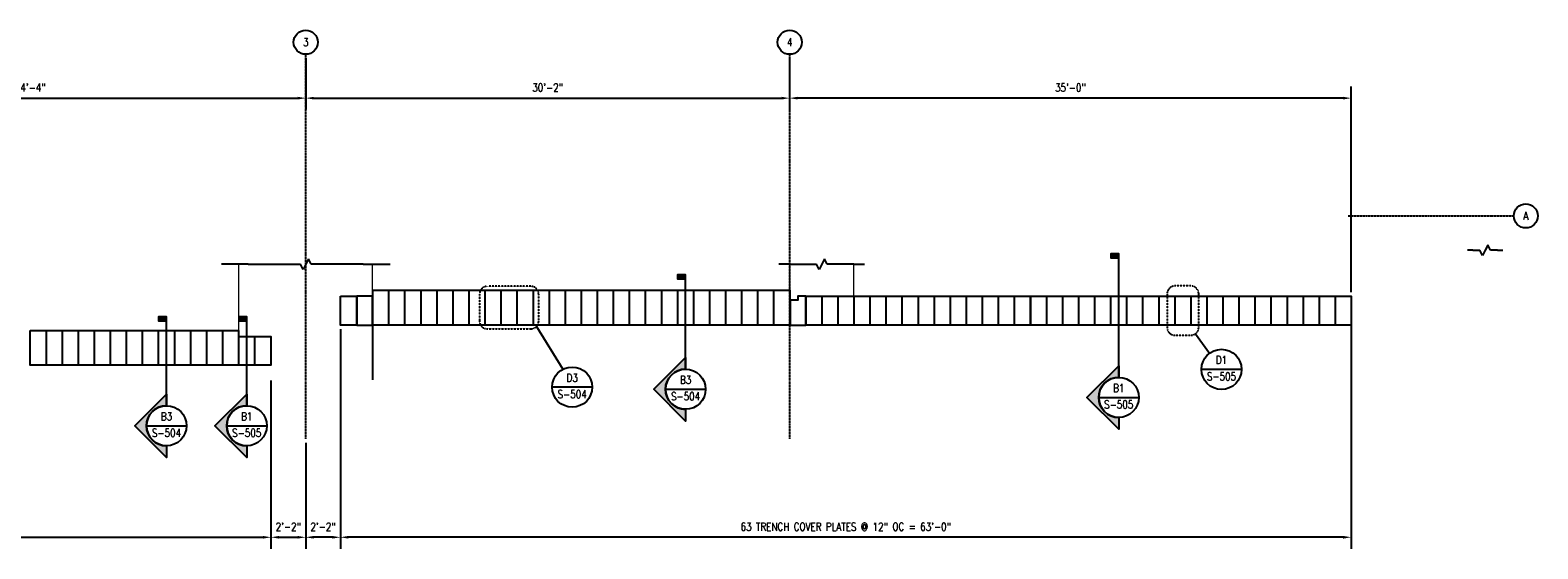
# Model space of a CAD drawing. Header units: inches. Extents: x -1128 to 1128, y -893 to 773.
# Tile 2 of 2: x 0 to 1128, y -893 to -505. Entities that reach past the tile are written whole.
import ezdxf
from ezdxf.enums import TextEntityAlignment as Align

# ---------------------------------------------------------------- set-up
doc = ezdxf.new("R2010")
doc.units = ezdxf.units.IN
doc.header["$MEASUREMENT"] = 0
doc.set_wipeout_variables(frame=1)
doc.linetypes.add('CENTER2', pattern=[1.125, 0.75, -0.125, 0.125, -0.125])
doc.linetypes.add('HIDDEN2', pattern=[0.1875, 0.125, -0.0625])
for name, color, linetype in [('A-DETL-THIN', 1, 'Continuous'), ('A-GENM', 2, 'Continuous'), ('G-ANNO-REFR', 2, 'Continuous'), ('G-ANNO-SYMB', 2, 'Continuous'), ('G-ANNO-TTLB', 7, 'Continuous'), ('S-ANNO-DIMS', 1, 'Continuous'), ('S-ANNO-NOTE', 2, 'Continuous'), ('S-ANNO-SYMB', 2, 'Continuous'), ('S-ANNO-TEXT', 2, 'Continuous'), ('S-GRID', 1, 'CENTER2'), ('S-GRID-IDEN', 1, 'Continuous')]:
    doc.layers.add(name, color=color, linetype=linetype)
doc.layers.add('A-WALL', color=4, linetype='Continuous', lineweight=18)
doc.styles.add('AEC_COMN_TITLE', font='romans.shx', dxfattribs={"width": 0.8, "height": 0.1875})
doc.styles.add('Annotative', font='romans.shx', dxfattribs={"width": 0.8, "height": 0.125})
doc.styles.add('Arial', font='arial.ttf', dxfattribs={"width": 0.8})
doc.styles.add('ROMANS', font='romans.shx', dxfattribs={"width": 0.8})
doc.dimstyles.new('Annotative', dxfattribs={"dimscale": 0, "dimtxt": 0.125, "dimasz": 0.125, "dimexe": 0.18, "dimexo": 0.0625, "dimgap": 0.09, "dimtad": 1, "dimdec": 3, "dimzin": 3, "dimdsep": 46, "dimlunit": 4, "dimtxsty": 'Annotative', "dimcen": 0.09, "dimclrt": 2, "dimazin": 2, "dimtfac": 1, "dimtdec": 3, "dimtmove": 0, "dimatfit": 0, "dimfxl": 1, "dimtfill": 1, "dimfrac": 2, "dimtolj": 1, "dimtzin": 0, "dimarcsym": 0})

# ---------------------------------------------------------------- blocks, each defined once
blk = doc.blocks.new('Grid - Circle 3_8_-570341-TRENCH COVER LAYOUT PLAN')
at = {"layer": 'S-GRID-IDEN'}
blk.add_circle((0, 0), 0.188, dxfattribs=at)
blk = doc.blocks.new('*U10')
for p, q in [((0.5, 1), (-0.5, -1)), ((1, 0), (0.5, 1)), ((-10.76, 0), (-15.76, 0)), ((-10.76, 0), (-1, 0)), ((-0.5, -1), (-1, 0)), ((10.76, 0), (1, 0)), ((10.76, 0), (15.76, 0))]:
    blk.add_line(p, q)
blk = doc.blocks.new('*U7')
for p, q in [((0.5, 1), (-0.5, -1)), ((1, 0), (0.5, 1)), ((-6, 0), (-8, 0)), ((-6, 0), (-1, 0)), ((-0.5, -1), (-1, 0)), ((6, 0), (1, 0)), ((6, 0), (8, 0))]:
    blk.add_line(p, q)
blk = doc.blocks.new('Detail Callout')
at = {"color": 0, "linetype": 'ByBlock', "lineweight": -3, "transparency": 16777216}
blk.add_line((0.25, 0), (-0.25, 0), dxfattribs=at)
blk.add_circle((0, 0), 0.25, dxfattribs=at)
at = {"color": 0, "linetype": 'ByBlock', "lineweight": -3, "transparency": 16777216, "style": 'AEC_COMN_TITLE'}
for tag, p in [('VIEWNUMBER', (0, 0.051)), ('SHEETNUMBER', (0, -0.126))]:
    blk.add_attdef(tag, text='', height=0.0938, dxfattribs=at).set_placement(p, align=Align.CENTER)
blk = doc.blocks.new('*D11')
at = {"layer": 'S-ANNO-DIMS', "color": 0, "lineweight": -2, "transparency": 16777216}
for p, q in [((-588, -758.5), (-588, -892.7)), ((180, -767), (180, -892.7)), ((-582, -884.1), (174, -884.1))]:
    blk.add_line(p, q, dxfattribs=at)
at = {"layer": 'S-ANNO-DIMS', "color": 0, "transparency": 16777216}
for points in [[(-582, -883.1), (-582, -885.1), (-588, -884.1)], [(174, -883.1), (174, -885.1), (180, -884.1)]]:
    blk.add_solid(points, dxfattribs=at)
at = {"layer": 'S-ANNO-DIMS', "color": 2, "lineweight": -3, "transparency": 16777216, "insert": (-204, -876.2), "char_height": 6, "width": 318.031, "attachment_point": 5, "style": 'Annotative'}
blk.add_mtext('\\A1;64 TRENCH COVER PLATES @ 12" OC = 64\'-0"', dxfattribs=at)
blk = doc.blocks.new('*D13')
at = {"layer": 'S-ANNO-DIMS', "color": 0, "lineweight": -2, "transparency": 16777216}
for p, q in [((180, -767), (180, -892.7)), ((206, -813.5), (206, -892.7)), ((186, -884.1), (200, -884.1))]:
    blk.add_line(p, q, dxfattribs=at)
at = {"layer": 'S-ANNO-DIMS', "color": 0, "transparency": 16777216}
for points in [[(186, -883.1), (186, -885.1), (180, -884.1)], [(200, -883.1), (200, -885.1), (206, -884.1)]]:
    blk.add_solid(points, dxfattribs=at)
at = {"layer": 'S-ANNO-DIMS', "color": 2, "transparency": 16777216, "insert": (193, -876.2), "char_height": 6, "attachment_point": 5, "style": 'Annotative', "bg_fill": 3, "box_fill_scale": 1.25, "bg_fill_color": 256, "bg_fill_true_color": 13158600, "bg_fill_transparency": 0}
blk.add_mtext('\\A1;2\'-2"', dxfattribs=at)
blk = doc.blocks.new('*D14')
at = {"layer": 'S-ANNO-DIMS', "color": 0, "lineweight": -2, "transparency": 16777216}
for p, q in [((988, -707), (988, -892.7)), ((232, -728.5), (232, -892.7)), ((982, -884.1), (238, -884.1))]:
    blk.add_line(p, q, dxfattribs=at)
at = {"layer": 'S-ANNO-DIMS', "color": 0, "transparency": 16777216}
for points in [[(238, -883.1), (238, -885.1), (232, -884.1)], [(982, -883.1), (982, -885.1), (988, -884.1)]]:
    blk.add_solid(points, dxfattribs=at)
at = {"layer": 'S-ANNO-DIMS', "color": 2, "lineweight": -3, "transparency": 16777216, "insert": (610, -876.2), "char_height": 6, "width": 313.316, "attachment_point": 5, "style": 'Annotative', "bg_fill": 3, "box_fill_scale": 1.25, "bg_fill_color": 256, "bg_fill_true_color": 13158600, "bg_fill_transparency": 0}
blk.add_mtext('\\A1;63 TRENCH COVER PLATES @ 12" OC = 63\'-0"', dxfattribs=at)
blk = doc.blocks.new('*D15')
at = {"layer": 'S-ANNO-DIMS', "color": 0, "lineweight": -2, "transparency": 16777216}
for p, q in [((232, -728.5), (232, -892.7)), ((206, -813.5), (206, -892.7)), ((226, -884.1), (212, -884.1))]:
    blk.add_line(p, q, dxfattribs=at)
at = {"layer": 'S-ANNO-DIMS', "color": 0, "transparency": 16777216}
for points in [[(212, -883.1), (212, -885.1), (206, -884.1)], [(226, -883.1), (226, -885.1), (232, -884.1)]]:
    blk.add_solid(points, dxfattribs=at)
at = {"layer": 'S-ANNO-DIMS', "color": 2, "transparency": 16777216, "insert": (219, -876.2), "char_height": 6, "attachment_point": 5, "style": 'Annotative', "bg_fill": 3, "box_fill_scale": 1.25, "bg_fill_color": 256, "bg_fill_true_color": 13158600, "bg_fill_transparency": 0}
blk.add_mtext('\\A1;2\'-2"', dxfattribs=at)
blk = doc.blocks.new('*U31')
at = {"lineweight": -3}
blk.add_hatch(color=256, dxfattribs=at).paths.add_polyline_path([(0, 1.178), (0, 1.24), (-0.125, 1.24), (-0.125, 1.178)])
h = blk.add_hatch(color=256, dxfattribs=at)
edge = h.paths.add_edge_path()
edge.add_line((0, -0.771), (0, -0.953))
edge.add_line((0, -0.953), (-0.495, -0.458))
edge.add_line((-0.495, -0.458), (0, 0.036))
edge.add_line((0, 0.036), (0, -0.146))
edge.add_arc((0, -0.458), 0.312, 90, 270)
at = {"linetype": 'Continuous', "lineweight": -3}
blk.add_line((0, -0.146), (0, 1.24), dxfattribs=at)
at = {"lineweight": -3}
for p, q in [((0, 0.036), (-0.495, -0.458)), ((-0.495, -0.458), (0, -0.953)), ((-0.312, -0.458), (0.312, -0.458))]:
    blk.add_line(p, q, dxfattribs=at)
at = {"lineweight": -3, "flags": 128}
blk.add_lwpolyline([(0, 1.178), (0, 1.24), (-0.125, 1.24), (-0.125, 1.178), (0, 1.178)], close=True, dxfattribs=at)
blk.add_lwpolyline([(0, -0.771), (0, -0.953), (-0.495, -0.458), (0, 0.036), (0, -0.146, 1), (0, -0.771)], format="xyb", close=True, dxfattribs=at)
blk.add_lwpolyline([(-0.016, -0.771), (-0.016, -0.771)], dxfattribs=at)
blk.add_lwpolyline([(-0.016, -0.771), (-0.016, -0.771)], dxfattribs=at)
at = {"lineweight": -3}
blk.add_circle((0, -0.458), 0.312, dxfattribs=at)
at = {"linetype": 'Continuous', "lineweight": -3, "style": 'Arial'}
blk.add_attdef('X#', text='', height=0.0938, dxfattribs=at).set_placement((0, -0.411), align=Align.BOTTOM_CENTER)
blk.add_attdef('X-###', text='', height=0.0938, dxfattribs=at).set_placement((0, -0.505), align=Align.TOP_CENTER)
blk = doc.blocks.new('*U20')
at = {"lineweight": -3}
blk.add_hatch(color=256, dxfattribs=at).paths.add_polyline_path([(0, 1.26), (0, 1.322), (-0.125, 1.322), (-0.125, 1.26)])
h = blk.add_hatch(color=256, dxfattribs=at)
edge = h.paths.add_edge_path()
edge.add_line((0, -0.771), (0, -0.953))
edge.add_line((0, -0.953), (-0.495, -0.458))
edge.add_line((-0.495, -0.458), (0, 0.036))
edge.add_line((0, 0.036), (0, -0.146))
edge.add_arc((0, -0.458), 0.312, 90, 270)
at = {"linetype": 'Continuous', "lineweight": -3}
blk.add_line((0, -0.146), (0, 1.322), dxfattribs=at)
at = {"lineweight": -3}
for p, q in [((0, 0.036), (-0.495, -0.458)), ((-0.495, -0.458), (0, -0.953)), ((-0.312, -0.458), (0.312, -0.458))]:
    blk.add_line(p, q, dxfattribs=at)
at = {"lineweight": -3, "flags": 128}
blk.add_lwpolyline([(0, 1.26), (0, 1.322), (-0.125, 1.322), (-0.125, 1.26), (0, 1.26)], close=True, dxfattribs=at)
blk.add_lwpolyline([(0, -0.771), (0, -0.953), (-0.495, -0.458), (0, 0.036), (0, -0.146, 1), (0, -0.771)], format="xyb", close=True, dxfattribs=at)
blk.add_lwpolyline([(-0.016, -0.771), (-0.016, -0.771)], dxfattribs=at)
blk.add_lwpolyline([(-0.016, -0.771), (-0.016, -0.771)], dxfattribs=at)
at = {"lineweight": -3}
blk.add_circle((0, -0.458), 0.312, dxfattribs=at)
at = {"linetype": 'Continuous', "lineweight": -3, "style": 'Arial'}
blk.add_attdef('X#', text='', height=0.0938, dxfattribs=at).set_placement((0, -0.411), align=Align.BOTTOM_CENTER)
blk.add_attdef('X-###', text='', height=0.0938, dxfattribs=at).set_placement((0, -0.505), align=Align.TOP_CENTER)
blk = doc.blocks.new('*U19')
at = {"lineweight": -3}
blk.add_hatch(color=256, dxfattribs=at).paths.add_polyline_path([(0, 1.714), (0, 1.777), (-0.125, 1.777), (-0.125, 1.714)])
h = blk.add_hatch(color=256, dxfattribs=at)
edge = h.paths.add_edge_path()
edge.add_line((0, -0.771), (0, -0.953))
edge.add_line((0, -0.953), (-0.495, -0.458))
edge.add_line((-0.495, -0.458), (0, 0.036))
edge.add_line((0, 0.036), (0, -0.146))
edge.add_arc((0, -0.458), 0.312, 90, 270)
at = {"linetype": 'Continuous', "lineweight": -3}
blk.add_line((0, -0.146), (0, 1.777), dxfattribs=at)
at = {"lineweight": -3}
for p, q in [((0, 0.036), (-0.495, -0.458)), ((-0.495, -0.458), (0, -0.953)), ((-0.312, -0.458), (0.312, -0.458))]:
    blk.add_line(p, q, dxfattribs=at)
at = {"lineweight": -3, "flags": 128}
blk.add_lwpolyline([(0, 1.714), (0, 1.777), (-0.125, 1.777), (-0.125, 1.714), (0, 1.714)], close=True, dxfattribs=at)
blk.add_lwpolyline([(0, -0.771), (0, -0.953), (-0.495, -0.458), (0, 0.036), (0, -0.146, 1), (0, -0.771)], format="xyb", close=True, dxfattribs=at)
blk.add_lwpolyline([(-0.016, -0.771), (-0.016, -0.771)], dxfattribs=at)
blk.add_lwpolyline([(-0.016, -0.771), (-0.016, -0.771)], dxfattribs=at)
at = {"lineweight": -3}
blk.add_circle((0, -0.458), 0.312, dxfattribs=at)
at = {"linetype": 'Continuous', "lineweight": -3, "style": 'Arial'}
blk.add_attdef('X#', text='', height=0.0938, dxfattribs=at).set_placement((0, -0.411), align=Align.BOTTOM_CENTER)
blk.add_attdef('X-###', text='', height=0.0938, dxfattribs=at).set_placement((0, -0.505), align=Align.TOP_CENTER)
blk = doc.blocks.new('*D25')
at = {"layer": 'S-ANNO-DIMS', "color": 0, "lineweight": -2, "transparency": 16777216}
for p, q in [((-206, -526.2), (-206, -564.6)), ((206, -526.2), (206, -564.6)), ((-200, -556), (200, -556))]:
    blk.add_line(p, q, dxfattribs=at)
at = {"layer": 'S-ANNO-DIMS', "color": 0, "transparency": 16777216}
for points in [[(-200, -555), (-200, -557), (-206, -556)], [(200, -555), (200, -557), (206, -556)]]:
    blk.add_solid(points, dxfattribs=at)
at = {"layer": 'S-ANNO-DIMS', "color": 2, "lineweight": -3, "transparency": 16777216, "insert": (0, -548.1), "char_height": 6, "width": 221.194, "attachment_point": 5, "style": 'Annotative', "bg_fill": 3, "box_fill_scale": 1.25, "bg_fill_color": 256, "bg_fill_true_color": 13158600, "bg_fill_transparency": 0}
blk.add_mtext('\\A1;34\'-4"', dxfattribs=at)
blk = doc.blocks.new('*D26')
at = {"layer": 'S-ANNO-DIMS', "color": 0, "lineweight": -2, "transparency": 16777216}
for p, q in [((206, -526.2), (206, -564.6)), ((568, -526.2), (568, -564.6)), ((212, -556), (562, -556))]:
    blk.add_line(p, q, dxfattribs=at)
at = {"layer": 'S-ANNO-DIMS', "color": 0, "transparency": 16777216}
for points in [[(212, -555), (212, -557), (206, -556)], [(562, -555), (562, -557), (568, -556)]]:
    blk.add_solid(points, dxfattribs=at)
at = {"layer": 'S-ANNO-DIMS', "color": 2, "lineweight": -3, "transparency": 16777216, "insert": (387, -548.1), "char_height": 6, "width": 221.194, "attachment_point": 5, "style": 'Annotative', "bg_fill": 3, "box_fill_scale": 1.25, "bg_fill_color": 256, "bg_fill_true_color": 13158600, "bg_fill_transparency": 0}
blk.add_mtext('\\A1;30\'-2"', dxfattribs=at)
blk = doc.blocks.new('*D30')
at = {"layer": 'S-ANNO-DIMS', "color": 0, "lineweight": -2, "transparency": 16777216}
for p, q in [((568, -526.2), (568, -564.6)), ((988, -701), (988, -547.4)), ((982, -556), (574, -556))]:
    blk.add_line(p, q, dxfattribs=at)
at = {"layer": 'S-ANNO-DIMS', "color": 0, "transparency": 16777216}
for points in [[(574, -555), (574, -557), (568, -556)], [(982, -555), (982, -557), (988, -556)]]:
    blk.add_solid(points, dxfattribs=at)
at = {"layer": 'S-ANNO-DIMS', "color": 2, "lineweight": -3, "transparency": 16777216, "insert": (778, -548.1), "char_height": 6, "width": 221.194, "attachment_point": 5, "style": 'Annotative', "bg_fill": 3, "box_fill_scale": 1.25, "bg_fill_color": 256, "bg_fill_true_color": 13158600, "bg_fill_transparency": 0}
blk.add_mtext('\\A1;35\'-0"', dxfattribs=at)
blk = doc.blocks.new('*U32')
for p, q in [((0.5, 1), (-0.5, -1)), ((1, 0), (0.5, 1)), ((-2.28, 0), (-3.28, 0)), ((-2.28, 0), (-1, 0)), ((-0.5, -1), (-1, 0)), ((2.28, 0), (1, 0)), ((2.28, 0), (3.28, 0))]:
    blk.add_line(p, q)

msp = doc.modelspace()

# ---------------------------------------------------------------- linework, layer by layer
at = {"layer": 'A-GENM'}
for p, q in [((256.0157, -703.9932), (244.271, -703.9932)), ((244.271, -703.9932), (244.271, -725.5)), ((256.021, -725.5), (256.0157, -703.9932)), ((244.271, -725.5), (256.021, -725.5))]:
    msp.add_line(p, q, dxfattribs=at)
for points in [[(232.021, -703.9932), (244.021, -703.9932), (244.021, -725.5), (232.021, -725.5)], [(268.271, -699.5), (280.021, -699.5), (280.021, -725.5), (268.271, -725.5)], [(280.271, -699.5), (292.021, -699.5), (292.021, -725.5), (280.271, -725.5)], [(292.271, -699.5), (304.021, -699.5), (304.021, -725.5), (292.271, -725.5)], [(304.271, -699.5), (316.021, -699.5), (316.021, -725.5), (304.271, -725.5)], [(316.271, -699.5), (328.021, -699.5), (328.021, -725.5), (316.271, -725.5)], [(328.271, -699.5), (340.021, -699.5), (340.021, -725.5), (328.271, -725.5)], [(340.271, -699.5), (352.021, -699.5), (352.021, -725.5), (340.271, -725.5)], [(352.271, -699.5), (364.021, -699.5), (364.021, -725.5), (352.271, -725.5)], [(364.271, -699.5), (376.021, -699.5), (376.021, -725.5), (364.271, -725.5)], [(376.271, -699.5), (388.021, -699.5), (388.021, -725.5), (376.271, -725.5)], [(388.271, -699.5), (400.021, -699.5), (400.021, -725.5), (388.271, -725.5)], [(400.271, -699.5), (412.021, -699.5), (412.021, -725.5), (400.271, -725.5)], [(412.271, -699.5), (424.021, -699.5), (424.021, -725.5), (412.271, -725.5)], [(424.271, -699.5), (436.021, -699.5), (436.021, -725.5), (424.271, -725.5)], [(436.271, -699.5), (448.021, -699.5), (448.021, -725.5), (436.271, -725.5)], [(448.271, -699.5), (460.021, -699.5), (460.021, -725.5), (448.271, -725.5)], [(460.271, -699.5), (472.021, -699.5), (472.021, -725.5), (460.271, -725.5)], [(472.271, -699.5), (484.021, -699.5), (484.021, -725.5), (472.271, -725.5)], [(484.271, -699.5), (496.021, -699.5), (496.021, -725.5), (484.271, -725.5)], [(496.271, -699.5), (508.021, -699.5), (508.021, -725.5), (496.271, -725.5)], [(508.271, -699.5), (520.021, -699.5), (520.021, -725.5), (508.271, -725.5)], [(520.271, -699.5), (532.021, -699.5), (532.021, -725.5), (520.271, -725.5)], [(532.271, -699.5), (544.021, -699.5), (544.021, -725.5), (532.271, -725.5)], [(544.271, -699.5), (556.021, -699.5), (556.021, -725.5), (544.271, -725.5)], [(556.271, -699.5), (568.021, -699.5), (568.021, -725.5), (556.271, -725.5)], [(580.271, -704), (592.021, -704), (592.021, -725.5), (580.271, -725.5)], [(592.271, -704), (604.021, -704), (604.021, -725.5), (592.271, -725.5)], [(604.271, -704), (616.021, -704), (616.021, -725.5), (604.271, -725.5)], [(616.271, -704), (628.021, -704), (628.021, -725.5), (616.271, -725.5)], [(628.271, -704), (640.021, -704), (640.021, -725.5), (628.271, -725.5)], [(640.271, -704), (652.021, -704), (652.021, -725.5), (640.271, -725.5)], [(652.271, -704), (664.021, -704), (664.021, -725.5), (652.271, -725.5)], [(664.271, -704), (676.021, -704), (676.021, -725.5), (664.271, -725.5)], [(676.271, -704), (688.021, -704), (688.021, -725.5), (676.271, -725.5)], [(688.271, -704), (700.021, -704), (700.021, -725.5), (688.271, -725.5)], [(700.271, -704), (712.021, -704), (712.021, -725.5), (700.271, -725.5)], [(712.271, -704), (724.021, -704), (724.021, -725.5), (712.271, -725.5)], [(724.271, -704), (736.021, -704), (736.021, -725.5), (724.271, -725.5)], [(736.271, -704), (748.021, -704), (748.021, -725.5), (736.271, -725.5)], [(748.271, -704), (760.021, -704), (760.021, -725.5), (748.271, -725.5)], [(760.271, -704), (772.021, -704), (772.021, -725.5), (760.271, -725.5)], [(772.271, -704), (784.021, -704), (784.021, -725.5), (772.271, -725.5)], [(784.271, -704), (796.021, -704), (796.021, -725.5), (784.271, -725.5)], [(796.271, -704), (808.021, -704), (808.021, -725.5), (796.271, -725.5)], [(808.271, -704), (820.021, -704), (820.021, -725.5), (808.271, -725.5)], [(820.271, -704), (832.021, -704), (832.021, -725.5), (820.271, -725.5)], [(832.271, -704), (844.021, -704), (844.021, -725.5), (832.271, -725.5)], [(844.271, -704), (856.021, -704), (856.021, -725.5), (844.271, -725.5)], [(856.271, -704), (868.021, -704), (868.021, -725.5), (856.271, -725.5)], [(868.271, -704), (880.021, -704), (880.021, -725.5), (868.271, -725.5)], [(880.271, -704), (892.021, -704), (892.021, -725.5), (880.271, -725.5)], [(892.271, -704), (904.021, -704), (904.021, -725.5), (892.271, -725.5)], [(904.271, -704), (916.021, -704), (916.021, -725.5), (904.271, -725.5)], [(916.271, -704), (928.021, -704), (928.021, -725.5), (916.271, -725.5)], [(928.271, -704), (940.021, -704), (940.021, -725.5), (928.271, -725.5)], [(940.271, -704), (952.021, -704), (952.021, -725.5), (940.271, -725.5)], [(952.271, -704), (964.021, -704), (964.021, -725.5), (952.271, -725.5)], [(964.271, -704), (976.021, -704), (976.021, -725.5), (964.271, -725.5)], [(0.021, -729.5), (11.771, -729.5), (11.771, -755.5), (0.021, -755.5)], [(12.021, -729.5), (23.771, -729.5), (23.771, -755.5), (12.021, -755.5)], [(24.021, -729.5), (35.771, -729.5), (35.771, -755.5), (24.021, -755.5)], [(36.021, -729.5), (47.771, -729.5), (47.771, -755.5), (36.021, -755.5)], [(48.021, -729.5), (59.771, -729.5), (59.771, -755.5), (48.021, -755.5)], [(60.021, -729.5), (71.771, -729.5), (71.771, -755.5), (60.021, -755.5)], [(72.021, -729.5), (83.771, -729.5), (83.771, -755.5), (72.021, -755.5)], [(84.021, -729.5), (95.771, -729.5), (95.771, -755.5), (84.021, -755.5)], [(96.021, -729.5), (107.771, -729.5), (107.771, -755.5), (96.021, -755.5)], [(108.021, -729.5), (119.771, -729.5), (119.771, -755.5), (108.021, -755.5)], [(120.021, -729.5), (131.771, -729.5), (131.771, -755.5), (120.021, -755.5)], [(132.021, -729.5), (143.771, -729.5), (143.771, -755.5), (132.021, -755.5)], [(144.021, -729.5), (155.771, -729.5), (155.771, -755.5), (144.021, -755.5)], [(156.021, -733.9932), (167.771, -733.9932), (167.771, -755.5), (156.021, -755.5)], [(168.021, -733.9932), (180.021, -733.9932), (180.021, -755.5), (168.021, -755.5)]]:
    msp.add_lwpolyline(points, close=True, dxfattribs=at)
at = {"layer": 'A-WALL'}
msp.add_line((156.021, -733.9932), (156.013, -680), dxfattribs=at)
at = {"layer": 'S-ANNO-DIMS'}
msp.add_line((256.021, -709.3481), (256.021, -766.3469), dxfattribs=at)
at = {"layer": 'S-ANNO-SYMB', "lineweight": -3}
msp.add_line((871.5268, -732.0234), (882.1528, -746.5406), dxfattribs=at)
at = {"layer": 'S-ANNO-SYMB', "linetype": 'HIDDEN2', "lineweight": -3}
for points in [[(336.0056, -702.5509), (336.0056, -722.4491, 0.414213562), (342.0056, -728.4491), (374.2863, -728.4491, 0.414213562), (380.2863, -722.4491), (380.2863, -702.5509, 0.414213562), (374.2863, -696.5509), (342.0056, -696.5509, 0.414213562)], [(850.3091, -702.3182), (850.3091, -727.1818, 0.414213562), (856.3091, -733.1818), (867.9829, -733.1818, 0.414213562), (873.9829, -727.1818), (873.9829, -702.3182, 0.414213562), (867.9829, -696.3182), (856.3091, -696.3182, 0.414213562)]]:
    msp.add_lwpolyline(points, format="xyb", close=True, dxfattribs=at)
at = {"layer": 'S-GRID', "lineweight": -3}
for p, q in [((206.021, -672.8664), (206.021, -523.2308)), ((568.021, -810.4644), (568.021, -523.2308)), ((206.021, -810.4644), (206.021, -672.8664))]:
    msp.add_line(p, q, dxfattribs=at)
at = {"layer": 'S-GRID-IDEN', "lineweight": -3}
msp.add_circle((1118.6367, -644), 9, dxfattribs=at)

# ---------------------------------------------------------------- block references
at = {"layer": 'A-DETL-THIN', "xscale": 4, "yscale": 4, "zscale": 4}
for name, p in [('*U10', (206.021, -680)), ('*U7', (591.9843, -680))]:
    msp.add_blockref(name, p, dxfattribs=at)
at = {"layer": 'G-ANNO-REFR', "lineweight": -3}
ref = msp.add_blockref('Detail Callout', (891.0125, -758.6445), dxfattribs=dict(at, xscale=59.99988000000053, yscale=59.99988000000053, zscale=59.99988000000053))
ref.add_attrib('VIEWNUMBER', 'D1', dxfattribs={"layer": 'S-ANNO-TEXT', "color": 1, "transparency": 16777216, "height": 6, "style": 'ROMANS', "width": 0.8}).set_placement((891.0125, -756.3945), align=Align.BOTTOM_CENTER)
ref.add_attrib('SHEETNUMBER', 'S-505', dxfattribs={"layer": 'S-ANNO-TEXT', "color": 1, "transparency": 16777216, "height": 6, "style": 'ROMANS', "width": 0.8}).set_placement((891.0125, -766.8995), align=Align.CENTER)
at = {"layer": 'G-ANNO-SYMB', "lineweight": -3}
ref = msp.add_blockref('*U31', (101.896, -778.8053), dxfattribs=dict(at, xscale=48, yscale=48, zscale=48))
ref.add_attrib('X-###', 'S-504', dxfattribs={"layer": 'S-ANNO-SYMB', "color": 1, "linetype": 'Continuous', "lineweight": -2, "height": 6, "style": 'ROMANS', "width": 0.8}).set_placement((101.896, -803.0553), align=Align.TOP_CENTER)
ref.add_attrib('X#', 'B3', dxfattribs={"layer": 'S-ANNO-TEXT', "color": 1, "linetype": 'Continuous', "lineweight": -2, "height": 6, "style": 'ROMANS', "width": 0.8}).set_placement((101.896, -798.5553), align=Align.BOTTOM_CENTER)
at = {"layer": 'S-GRID-IDEN', "lineweight": -3, "xscale": 47.99999999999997, "yscale": 47.99999999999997, "zscale": 47.99999999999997}
for p in [(206.021, -514.2308), (568.021, -514.2308)]:
    msp.add_blockref('Grid - Circle 3_8_-570341-TRENCH COVER LAYOUT PLAN', p, dxfattribs=at)

# ---------------------------------------------------------------- texts
at = {"layer": 'S-ANNO-NOTE', "lineweight": -3, "char_height": 6, "width": 4.898268, "attachment_point": 5, "line_spacing_factor": 0.981704, "style": 'Annotative'}
for s, insert in [('\\pxqc,t3.2,6.4,9.6,12.8,16,19.2,22.4,25.6,28.8,32,35.2,38.4,41.6,44.8,48,51.2,54.4,57.6,60.8,64,67.2,70.4,73.6,76.8,80,83.2,86.4,89.6,92.8,96,99.2,102.4;3', (206.021, -514.2308)), ('\\pxqc,t3.2,6.4,9.6,12.8,16,19.2,22.4,25.6,28.8,32,35.2,38.4,41.6,44.8,48,51.2,54.4,57.6,60.8,64,67.2,70.4,73.6,76.8,80,83.2,86.4,89.6,92.8,96,99.2,102.4;4', (568.021, -514.2308)), ('A', (1118.6367, -644))]:
    msp.add_mtext(s, dxfattribs=dict(at, insert=insert))

# ---------------------------------------------------------------- dimensions: what is measured, and where the dimension line sits
at = {"layer": 'S-ANNO-DIMS', "lineweight": -3}
dim = msp.add_linear_dim(base=(180.0157, -884.0779), p1=(-587.979, -755.5), p2=(180.0157, -763.9932), text='64 TRENCH COVER PLATES @ 12" OC = <>', dimstyle='Annotative', override={"dimpost": '\\X', "dimtfill": 0}, dxfattribs=at)
dim.commit()
dim.dimension.update_dxf_attribs({"geometry": '*D11', "text_midpoint": (-203.9817, -876.1864)})

# ---------------------------------------------------------------- wipeouts: each hides what was drawn before it
msp.add_wipeout([(957.6516, -545.9245), (1101.3471, -545.9245), (1101.3471, -669.6814), (957.6516, -669.6814)]).dxf.layer = 'G-ANNO-TTLB'

# ---------------------------------------------------------------- next in the draw order: linework, layer by layer
at = {"layer": 'S-GRID', "lineweight": -3}
msp.add_line((985.7214, -644), (1109.6367, -644), dxfattribs=at)

# ---------------------------------------------------------------- next in the draw order: block references
at = {"layer": 'A-DETL-THIN', "xscale": 4, "yscale": 4, "zscale": 4}
msp.add_blockref('*U32', (1088.2154, -669.6814), dxfattribs=at)

# ---------------------------------------------------------------- next in the draw order: dimensions: what is measured, and where the dimension line sits
at = {"layer": 'S-ANNO-DIMS', "lineweight": -3}
dim = msp.add_linear_dim(base=(206.021, -555.9957), p1=(-205.979, -523.2308), p2=(206.021, -523.2308), dimstyle='Annotative', override={"dimpost": '\\X', "dimtfill": 1, "dimtfillclr": 256}, dxfattribs=at)
dim.commit()
dim.dimension.update_dxf_attribs({"geometry": '*D25', "text_midpoint": (0.021, -548.1043)})
at = {"layer": 'S-ANNO-DIMS'}
dim = msp.add_linear_dim(base=(206.021, -884.0779), p1=(180.0157, -763.9932), p2=(206.021, -810.4644), dimstyle='Annotative', override={"dimpost": '\\X'}, dxfattribs=at)
dim.commit()
dim.dimension.update_dxf_attribs({"geometry": '*D13', "text_midpoint": (193.0183, -884.0779), "dimtype": 160})

# ---------------------------------------------------------------- next in the draw order: block references
at = {"layer": 'G-ANNO-SYMB', "lineweight": -3}
ref = msp.add_blockref('*U31', (161.896, -778.8053), dxfattribs=dict(at, xscale=48, yscale=48, zscale=48))
ref.add_attrib('X-###', 'S-505', dxfattribs={"layer": 'S-ANNO-SYMB', "color": 1, "linetype": 'Continuous', "lineweight": -2, "height": 6, "style": 'ROMANS', "width": 0.8}).set_placement((161.896, -803.0553), align=Align.TOP_CENTER)
ref.add_attrib('X#', 'B1', dxfattribs={"layer": 'S-ANNO-TEXT', "color": 1, "linetype": 'Continuous', "lineweight": -2, "height": 6, "style": 'ROMANS', "width": 0.8}).set_placement((161.896, -798.5553), align=Align.BOTTOM_CENTER)

# ---------------------------------------------------------------- next in the draw order: dimensions: what is measured, and where the dimension line sits
at = {"layer": 'S-ANNO-DIMS', "lineweight": -3}
dim = msp.add_linear_dim(base=(568.0263, -555.9957), p1=(206.021, -523.2308), p2=(568.0263, -523.2308), dimstyle='Annotative', override={"dimpost": '\\X', "dimtfill": 1, "dimtfillclr": 256}, dxfattribs=at)
dim.commit()
dim.dimension.update_dxf_attribs({"geometry": '*D26', "text_midpoint": (387.0236, -548.1043)})
at = {"layer": 'S-ANNO-DIMS'}
dim = msp.add_linear_dim(base=(206.021, -884.0779), p1=(232.021, -725.5), p2=(206.021, -810.4644), angle=180, dimstyle='Annotative', override={"dimpost": '\\X'}, dxfattribs=at)
dim.commit()
dim.dimension.update_dxf_attribs({"geometry": '*D15', "text_midpoint": (219.021, -884.0779), "dimtype": 160})

# ---------------------------------------------------------------- next in the draw order: dimensions: what is measured, and where the dimension line sits
at = {"layer": 'S-ANNO-DIMS', "lineweight": -3}
dim = msp.add_linear_dim(base=(232.021, -884.0779), p1=(988.021, -704), p2=(232.021, -725.5), angle=180, text='63 TRENCH COVER PLATES @ 12" OC = <>', dimstyle='Annotative', override={"dimpost": '\\X', "dimtfillclr": 256}, dxfattribs=at)
dim.commit()
dim.dimension.update_dxf_attribs({"geometry": '*D14', "text_midpoint": (610.021, -876.1864)})

# ---------------------------------------------------------------- next in the draw order: linework, layer by layer
at = {"layer": 'A-GENM'}
for points in [[(256.271, -699.5), (268.021, -699.5), (268.021, -725.5), (256.271, -725.5)], [(580.021, -725.5), (580.021, -704), (574.0157, -704), (574.0157, -706.9932), (568.271, -707), (568.271, -725.5)], [(976.271, -704), (988.021, -704), (988.021, -725.5), (976.271, -725.5)]]:
    msp.add_lwpolyline(points, close=True, dxfattribs=at)
at = {"layer": 'A-WALL'}
for p, q in [((256.0157, -703.9932), (256.0157, -680)), ((568.0157, -707), (568.021, -680)), ((616.021, -704), (616.0139, -680))]:
    msp.add_line(p, q, dxfattribs=at)
at = {"layer": 'S-ANNO-SYMB', "lineweight": -3}
msp.add_line((378.529, -726.6918), (398.4263, -758.6113), dxfattribs=at)

# ---------------------------------------------------------------- next in the draw order: block references
at = {"layer": 'G-ANNO-REFR', "lineweight": -3}
ref = msp.add_blockref('Detail Callout', (405.3262, -771.9302), dxfattribs=dict(at, xscale=59.99988000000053, yscale=59.99988000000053, zscale=59.99988000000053))
ref.add_attrib('VIEWNUMBER', 'D3', dxfattribs={"layer": 'S-ANNO-TEXT', "color": 1, "transparency": 16777216, "height": 6, "style": 'ROMANS', "width": 0.8}).set_placement((405.3262, -769.6802), align=Align.BOTTOM_CENTER)
ref.add_attrib('SHEETNUMBER', 'S-504', dxfattribs={"layer": 'S-ANNO-TEXT', "color": 1, "transparency": 16777216, "height": 6, "style": 'ROMANS', "width": 0.8}).set_placement((405.3262, -780.1851), align=Align.CENTER)
at = {"layer": 'G-ANNO-SYMB', "lineweight": -3}
ref = msp.add_blockref('*U19', (814.146, -757.6113), dxfattribs=dict(at, xscale=48, yscale=48, zscale=48))
ref.add_attrib('X-###', 'S-505', dxfattribs={"layer": 'S-ANNO-SYMB', "color": 1, "linetype": 'Continuous', "lineweight": -2, "height": 6, "style": 'ROMANS', "width": 0.8}).set_placement((814.146, -781.8613), align=Align.TOP_CENTER)
ref.add_attrib('X#', 'B1', dxfattribs={"layer": 'S-ANNO-TEXT', "color": 1, "linetype": 'Continuous', "lineweight": -2, "height": 6, "style": 'ROMANS', "width": 0.8}).set_placement((814.146, -777.3613), align=Align.BOTTOM_CENTER)
ref = msp.add_blockref('*U20', (490.146, -751.5211), dxfattribs=dict(at, xscale=48, yscale=48, zscale=48))
ref.add_attrib('X-###', 'S-504', dxfattribs={"layer": 'S-ANNO-SYMB', "color": 1, "linetype": 'Continuous', "lineweight": -2, "height": 6, "style": 'ROMANS', "width": 0.8}).set_placement((490.146, -775.7711), align=Align.TOP_CENTER)
ref.add_attrib('X#', 'B3', dxfattribs={"layer": 'S-ANNO-TEXT', "color": 1, "linetype": 'Continuous', "lineweight": -2, "height": 6, "style": 'ROMANS', "width": 0.8}).set_placement((490.146, -771.2711), align=Align.BOTTOM_CENTER)

# ---------------------------------------------------------------- next in the draw order: dimensions: what is measured, and where the dimension line sits
at = {"layer": 'S-ANNO-DIMS', "lineweight": -3}
dim = msp.add_linear_dim(base=(568.0263, -555.9957), p1=(988.021, -704), p2=(568.0263, -523.2308), angle=180, dimstyle='Annotative', override={"dimpost": '\\X', "dimtfill": 1, "dimtfillclr": 256}, dxfattribs=at)
dim.commit()
dim.dimension.update_dxf_attribs({"geometry": '*D30', "text_midpoint": (778.0236, -548.1043)})

doc.saveas('drawing.dxf')
